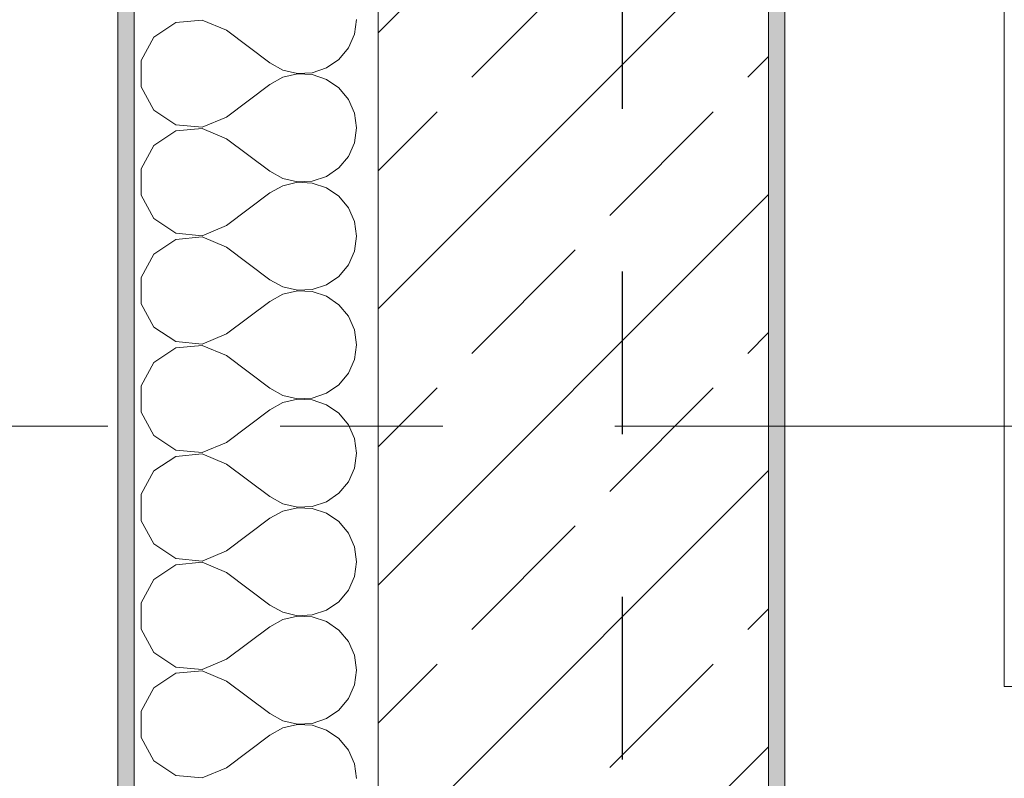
# Model space of a CAD drawing. Header units: metres. Extents: x -4 to 100, y -11 to 17.
# Tile 85 of 256: x -0.235 to 0.37, y 12.934 to 13.4. Entities that reach past the tile are written whole.
import ezdxf

# ---------------------------------------------------------------- set-up
doc = ezdxf.new("R2010")
doc.units = ezdxf.units.M
doc.header["$MEASUREMENT"] = 0
doc.linetypes.add('Punktlinie eng', pattern=[0.0375, 0.0125, -0.025])
doc.linetypes.add('Strichlinie doppelt', pattern=[0.546806, 0.264583, -0.105833, 0.070556, -0.105833])
for name, color, linetype in [('152 - Bemaßung_ Beschriftung.Ausbau', 7, 'Continuous'), ('208 - Marker.Detail', 7, 'Continuous'), ('451 - Universal.Achsen Raster', 7, 'Continuous'), ('603 - Struktur.Bodenplatte_ Decke Roh', 7, 'Continuous'), ('604 - Struktur.Wand Aussen', 7, 'Continuous'), ('650 - Abdeckung.Fußboden Aufbau', 7, 'Continuous')]:
    doc.layers.add(name, color=color, linetype=linetype)
doc.styles.add('ERSTELLTER_STIL_2', font='txt')
doc.dimstyles.new('ERSTELLTER_STIL__12', dxfattribs={"dimtxt": 0.1, "dimasz": 0.0532, "dimexe": 0.18, "dimexo": 0.0625, "dimgap": 0, "dimtad": 1, "dimzin": 0, "dimdsep": 46, "dimtxsty": 'ERSTELLTER_STIL_2', "dimblk": 'ARROWHEAD_2', "dimblk1": 'ARROWHEAD_2', "dimblk2": 'ARROWHEAD_2', "dimcen": 0.09, "dimse1": 1, "dimse2": 1, "dimclrd": 256, "dimclre": 256, "dimclrt": 256, "dimazin": 0, "dimtfac": 1, "dimtdec": 4, "dimtmove": 0, "dimatfit": 3, "dimfxl": 1, "dimtolj": 1, "dimtzin": 0, "dimarcsym": 0})
doc.dimstyles.new('ERSTELLTER_STIL__3', dxfattribs={"dimtxt": 0.1, "dimasz": 0.0532, "dimexe": 0.18, "dimexo": 0.0625, "dimgap": 0, "dimtad": 1, "dimzin": 0, "dimdsep": 46, "dimtxsty": 'ERSTELLTER_STIL_2', "dimblk": 'ARROWHEAD_2', "dimblk1": 'ARROWHEAD_2', "dimblk2": 'ARROWHEAD_2', "dimcen": 0.09, "dimse1": 1, "dimse2": 1, "dimclrd": 7, "dimclre": 7, "dimclrt": 7, "dimazin": 0, "dimtfac": 1, "dimtdec": 4, "dimtmove": 0, "dimatfit": 3, "dimfxl": 1, "dimtolj": 1, "dimtzin": 0, "dimarcsym": 0})
doc.dimstyles.new('ERSTELLTER_STIL__4', dxfattribs={"dimtxt": 0.1, "dimasz": 0.0532, "dimexe": 0.18, "dimexo": 0.0625, "dimgap": 0, "dimtad": 1, "dimzin": 0, "dimdsep": 46, "dimtxsty": 'ERSTELLTER_STIL_2', "dimblk": 'ARROWHEAD_2', "dimblk1": 'ARROWHEAD_2', "dimblk2": 'ARROWHEAD_2', "dimcen": 0.09, "dimse1": 1, "dimse2": 1, "dimclrd": 7, "dimclre": 7, "dimclrt": 7, "dimazin": 0, "dimtfac": 1, "dimtdec": 4, "dimtmove": 2, "dimatfit": 3, "dimfxl": 1, "dimtolj": 1, "dimtzin": 0, "dimarcsym": 0})
doc.dimstyles.new('ERSTELLTER_STIL__5', dxfattribs={"dimtxt": 0.1, "dimasz": 0.0532, "dimexe": 0.18, "dimexo": 0.0625, "dimgap": 0, "dimtad": 1, "dimtih": 1, "dimtoh": 1, "dimzin": 0, "dimdsep": 46, "dimtxsty": 'ERSTELLTER_STIL_2', "dimblk": 'ARROWHEAD_2', "dimblk1": 'ARROWHEAD_2', "dimblk2": 'ARROWHEAD_2', "dimcen": 0.09, "dimse1": 1, "dimse2": 1, "dimclrd": 7, "dimclre": 7, "dimclrt": 7, "dimazin": 0, "dimtfac": 1, "dimtdec": 4, "dimtmove": 0, "dimatfit": 3, "dimfxl": 1, "dimtolj": 1, "dimtzin": 0, "dimarcsym": 0})

# ---------------------------------------------------------------- blocks, each defined once
blk = doc.blocks.new('*X58')
at = {"layer": '604 - Struktur.Wand Aussen', "color": 7, "linetype": 'Continuous', "lineweight": 5}
for p, q in [((-0.13947, 13.39808), (-0.15299, 13.3891)), ((-0.1233, 13.39962), (-0.13947, 13.39808)), ((-0.10833, 13.39333), (-0.1233, 13.39962)), ((-0.0296, 13.39089), (-0.02833, 13.4)), ((-0.10833, 13.39333), (-0.08167, 13.37333)), ((-0.15299, 13.3891), (-0.16066, 13.37479)), ((-0.03331, 13.38248), (-0.0296, 13.39089)), ((-0.03918, 13.37539), (-0.03331, 13.38248)), ((-0.16066, 13.37479), (-0.16066, 13.35855)), ((-0.08167, 13.37333), (-0.07362, 13.36888)), ((-0.04676, 13.37019), (-0.03918, 13.37539)), ((-0.07362, 13.36888), (-0.06466, 13.3668)), ((-0.06466, 13.3668), (-0.05547, 13.36725)), ((-0.05547, 13.36725), (-0.04676, 13.37019)), ((-0.07362, 13.36445), (-0.08167, 13.36)), ((-0.06466, 13.36653), (-0.07362, 13.36445)), ((-0.05547, 13.36609), (-0.06466, 13.36653)), ((-0.04676, 13.36315), (-0.05547, 13.36609)), ((-0.03918, 13.35794), (-0.04676, 13.36315)), ((-0.16066, 13.35855), (-0.15299, 13.34424)), ((-0.10833, 13.34), (-0.08167, 13.36)), ((-0.03331, 13.35086), (-0.03918, 13.35794)), ((-0.0296, 13.34244), (-0.03331, 13.35086)), ((-0.15299, 13.34424), (-0.13947, 13.33525)), ((-0.1233, 13.33371), (-0.10833, 13.34)), ((-0.02833, 13.33333), (-0.0296, 13.34244)), ((-0.13947, 13.33142), (-0.15299, 13.32243)), ((-0.13947, 13.33525), (-0.1233, 13.33371)), ((-0.1233, 13.33295), (-0.13947, 13.33142)), ((-0.10833, 13.32667), (-0.1233, 13.33295)), ((-0.0296, 13.32422), (-0.02833, 13.33333)), ((-0.10833, 13.32667), (-0.08167, 13.30667)), ((-0.15299, 13.32243), (-0.16066, 13.30812)), ((-0.03331, 13.31581), (-0.0296, 13.32422)), ((-0.03918, 13.30873), (-0.03331, 13.31581)), ((-0.16066, 13.30812), (-0.16066, 13.29188)), ((-0.08167, 13.30667), (-0.07362, 13.30222)), ((-0.04676, 13.30352), (-0.03918, 13.30873)), ((-0.07362, 13.30222), (-0.06466, 13.30013)), ((-0.06466, 13.30013), (-0.05547, 13.30058)), ((-0.05547, 13.30058), (-0.04676, 13.30352)), ((-0.07362, 13.29778), (-0.08167, 13.29333)), ((-0.06466, 13.29987), (-0.07362, 13.29778)), ((-0.05547, 13.29942), (-0.06466, 13.29987)), ((-0.04676, 13.29648), (-0.05547, 13.29942)), ((-0.03918, 13.29127), (-0.04676, 13.29648)), ((-0.16066, 13.29188), (-0.15299, 13.27757)), ((-0.10833, 13.27333), (-0.08167, 13.29333)), ((-0.03331, 13.28419), (-0.03918, 13.29127)), ((-0.0296, 13.27578), (-0.03331, 13.28419)), ((-0.15299, 13.27757), (-0.13947, 13.26858)), ((-0.1233, 13.26705), (-0.10833, 13.27333)), ((-0.02833, 13.26667), (-0.0296, 13.27578)), ((-0.13947, 13.26475), (-0.15299, 13.25576)), ((-0.13947, 13.26858), (-0.1233, 13.26705)), ((-0.1233, 13.26629), (-0.13947, 13.26475)), ((-0.10833, 13.26), (-0.1233, 13.26629)), ((-0.0296, 13.25756), (-0.02833, 13.26667)), ((-0.10833, 13.26), (-0.08167, 13.24)), ((-0.15299, 13.25576), (-0.16066, 13.24145)), ((-0.03331, 13.24914), (-0.0296, 13.25756)), ((-0.03918, 13.24206), (-0.03331, 13.24914)), ((-0.16066, 13.24145), (-0.16066, 13.22521)), ((-0.08167, 13.24), (-0.07362, 13.23555)), ((-0.04676, 13.23685), (-0.03918, 13.24206)), ((-0.07362, 13.23555), (-0.06466, 13.23347)), ((-0.06466, 13.23347), (-0.05547, 13.23391)), ((-0.05547, 13.23391), (-0.04676, 13.23685)), ((-0.07362, 13.23112), (-0.08167, 13.22667)), ((-0.06466, 13.2332), (-0.07362, 13.23112)), ((-0.05547, 13.23275), (-0.06466, 13.2332)), ((-0.04676, 13.22981), (-0.05547, 13.23275)), ((-0.03918, 13.22461), (-0.04676, 13.22981)), ((-0.16066, 13.22521), (-0.15299, 13.2109)), ((-0.10833, 13.20667), (-0.08167, 13.22667)), ((-0.03331, 13.21752), (-0.03918, 13.22461)), ((-0.0296, 13.20911), (-0.03331, 13.21752)), ((-0.15299, 13.2109), (-0.13947, 13.20192)), ((-0.1233, 13.20038), (-0.10833, 13.20667)), ((-0.02833, 13.2), (-0.0296, 13.20911)), ((-0.13947, 13.19808), (-0.15299, 13.1891)), ((-0.13947, 13.20192), (-0.1233, 13.20038)), ((-0.1233, 13.19962), (-0.13947, 13.19808)), ((-0.10833, 13.19333), (-0.1233, 13.19962)), ((-0.0296, 13.19089), (-0.02833, 13.2)), ((-0.10833, 13.19333), (-0.08167, 13.17333)), ((-0.15299, 13.1891), (-0.16066, 13.17479)), ((-0.03331, 13.18248), (-0.0296, 13.19089)), ((-0.03918, 13.17539), (-0.03331, 13.18248)), ((-0.16066, 13.17479), (-0.16066, 13.15855)), ((-0.08167, 13.17333), (-0.07362, 13.16888)), ((-0.04676, 13.17019), (-0.03918, 13.17539)), ((-0.07362, 13.16888), (-0.06466, 13.1668)), ((-0.06466, 13.1668), (-0.05547, 13.16725)), ((-0.05547, 13.16725), (-0.04676, 13.17019)), ((-0.07362, 13.16445), (-0.08167, 13.16)), ((-0.06466, 13.16653), (-0.07362, 13.16445)), ((-0.05547, 13.16609), (-0.06466, 13.16653)), ((-0.04676, 13.16315), (-0.05547, 13.16609)), ((-0.03918, 13.15794), (-0.04676, 13.16315)), ((-0.16066, 13.15855), (-0.15299, 13.14424)), ((-0.10833, 13.14), (-0.08167, 13.16)), ((-0.03331, 13.15086), (-0.03918, 13.15794)), ((-0.0296, 13.14244), (-0.03331, 13.15086)), ((-0.15299, 13.14424), (-0.13947, 13.13525)), ((-0.1233, 13.13371), (-0.10833, 13.14)), ((-0.02833, 13.13333), (-0.0296, 13.14244)), ((-0.13947, 13.13142), (-0.15299, 13.12243)), ((-0.13947, 13.13525), (-0.1233, 13.13371)), ((-0.1233, 13.13295), (-0.13947, 13.13142)), ((-0.10833, 13.12667), (-0.1233, 13.13295)), ((-0.0296, 13.12422), (-0.02833, 13.13333)), ((-0.10833, 13.12667), (-0.08167, 13.10667)), ((-0.15299, 13.12243), (-0.16066, 13.10812)), ((-0.03331, 13.11581), (-0.0296, 13.12422)), ((-0.03918, 13.10873), (-0.03331, 13.11581)), ((-0.16066, 13.10812), (-0.16066, 13.09188)), ((-0.08167, 13.10667), (-0.07362, 13.10222)), ((-0.04676, 13.10352), (-0.03918, 13.10873)), ((-0.07362, 13.10222), (-0.06466, 13.10013)), ((-0.05547, 13.10058), (-0.04676, 13.10352)), ((-0.07362, 13.09778), (-0.08167, 13.09333)), ((-0.06466, 13.09987), (-0.07362, 13.09778)), ((-0.06466, 13.10013), (-0.05547, 13.10058)), ((-0.05547, 13.09942), (-0.06466, 13.09987)), ((-0.04676, 13.09648), (-0.05547, 13.09942)), ((-0.03918, 13.09127), (-0.04676, 13.09648)), ((-0.16066, 13.09188), (-0.15299, 13.07757)), ((-0.10833, 13.07333), (-0.08167, 13.09333)), ((-0.03331, 13.08419), (-0.03918, 13.09127)), ((-0.0296, 13.07578), (-0.03331, 13.08419)), ((-0.15299, 13.07757), (-0.13947, 13.06858)), ((-0.1233, 13.06705), (-0.10833, 13.07333)), ((-0.02833, 13.06667), (-0.0296, 13.07578)), ((-0.13947, 13.06475), (-0.15299, 13.05576)), ((-0.13947, 13.06858), (-0.1233, 13.06705)), ((-0.1233, 13.06629), (-0.13947, 13.06475)), ((-0.10833, 13.06), (-0.1233, 13.06629)), ((-0.0296, 13.05756), (-0.02833, 13.06667)), ((-0.10833, 13.06), (-0.08167, 13.04)), ((-0.15299, 13.05576), (-0.16066, 13.04145)), ((-0.03331, 13.04914), (-0.0296, 13.05756)), ((-0.03918, 13.04206), (-0.03331, 13.04914)), ((-0.16066, 13.04145), (-0.16066, 13.02521)), ((-0.04676, 13.03685), (-0.03918, 13.04206)), ((-0.08167, 13.04), (-0.07362, 13.03555)), ((-0.07362, 13.03555), (-0.06466, 13.03347)), ((-0.05547, 13.03391), (-0.04676, 13.03685)), ((-0.07362, 13.03112), (-0.08167, 13.02667)), ((-0.06466, 13.0332), (-0.07362, 13.03112)), ((-0.06466, 13.03347), (-0.05547, 13.03391)), ((-0.05547, 13.03275), (-0.06466, 13.0332)), ((-0.04676, 13.02981), (-0.05547, 13.03275)), ((-0.03918, 13.02461), (-0.04676, 13.02981)), ((-0.16066, 13.02521), (-0.15299, 13.0109)), ((-0.10833, 13.00667), (-0.08167, 13.02667)), ((-0.03331, 13.01752), (-0.03918, 13.02461)), ((-0.0296, 13.00911), (-0.03331, 13.01752)), ((-0.15299, 13.0109), (-0.13947, 13.00192)), ((-0.1233, 13.00038), (-0.10833, 13.00667)), ((-0.02833, 13), (-0.0296, 13.00911)), ((-0.13947, 12.99808), (-0.15299, 12.9891)), ((-0.13947, 13.00192), (-0.1233, 13.00038)), ((-0.1233, 12.99962), (-0.13947, 12.99808)), ((-0.10833, 12.99333), (-0.1233, 12.99962)), ((-0.0296, 12.99089), (-0.02833, 13)), ((-0.10833, 12.99333), (-0.08167, 12.97333)), ((-0.15299, 12.9891), (-0.16066, 12.97479)), ((-0.03331, 12.98248), (-0.0296, 12.99089)), ((-0.03918, 12.97539), (-0.03331, 12.98248)), ((-0.16066, 12.97479), (-0.16066, 12.95855)), ((-0.04676, 12.97019), (-0.03918, 12.97539)), ((-0.08167, 12.97333), (-0.07362, 12.96888)), ((-0.07362, 12.96888), (-0.06466, 12.9668)), ((-0.05547, 12.96725), (-0.04676, 12.97019)), ((-0.07362, 12.96445), (-0.08167, 12.96)), ((-0.06466, 12.96653), (-0.07362, 12.96445)), ((-0.06466, 12.9668), (-0.05547, 12.96725)), ((-0.05547, 12.96609), (-0.06466, 12.96653)), ((-0.04676, 12.96315), (-0.05547, 12.96609)), ((-0.03918, 12.95794), (-0.04676, 12.96315)), ((-0.16066, 12.95855), (-0.15299, 12.94424)), ((-0.10833, 12.94), (-0.08167, 12.96)), ((-0.03331, 12.95086), (-0.03918, 12.95794)), ((-0.0296, 12.94244), (-0.03331, 12.95086)), ((-0.15299, 12.94424), (-0.13947, 12.93525)), ((-0.1233, 12.93371), (-0.10833, 12.94)), ((-0.02833, 12.93333), (-0.0296, 12.94244)), ((-0.13947, 12.93525), (-0.1233, 12.93371))]:
    blk.add_line(p, q, dxfattribs=at)
blk = doc.blocks.new('*D279')
at = {"layer": '152 - Bemaßung_ Beschriftung.Ausbau', "color": 160, "linetype": 'Continuous', "lineweight": 5, "true_color": 0x3232ff}
for p, q in [((-3.21, 13.71521), (-3.14, 13.67479)), ((-3.1225, 13.695), (-3.2275, 13.695)), ((-3.175, 13.14998), (-3.175, 13.695)), ((-3.21, 13.17019), (-3.14, 13.12978)), ((-3.1225, 13.14998), (-3.2275, 13.14998))]:
    blk.add_line(p, q, dxfattribs=at)
at = {"layer": '152 - Bemaßung_ Beschriftung.Ausbau', "color": 160, "lineweight": 5, "true_color": 0x3232ff, "char_height": 0.1, "attachment_point": 7, "rotation": 90, "style": 'ERSTELLTER_STIL_2'}
for s, insert in [('\\A1;{\\pql;\\fArial|b0|i0|c0|p38;15}', (-3.1845, 13.69489)), ('\\A1;{\\pql;\\fArial|b0|i0|c0|p38;54\\fArial|b0|i0|c0|p38;\\A1{\\H.66x;\\S5^  ;}}', (-3.19335, 13.32156))]:
    blk.add_mtext(s, dxfattribs=dict(at, insert=insert))
blk = doc.blocks.new('ARROWHEAD_2')
at = {"color": 0, "linetype": 'Continuous', "lineweight": 0}
for p, q in [((-0.378, -0.655), (0.378, 0.655)), ((0, 0), (-1, 0))]:
    blk.add_line(p, q, dxfattribs=at)
blk = doc.blocks.new('*D318')
at = {"layer": '152 - Bemaßung_ Beschriftung.Ausbau', "color": 7, "linetype": 'Continuous', "lineweight": 5}
for p, q in [((0.225, 15.3025), (0.225, 15.4075)), ((0.24521, 15.39), (0.20479, 15.32)), ((4.0652, 15.39), (4.02478, 15.32)), ((-0.015, 15.355), (0.225, 15.355)), ((0.225, 15.355), (4.04499, 15.355))]:
    blk.add_line(p, q, dxfattribs=at)
at = {"layer": '152 - Bemaßung_ Beschriftung.Ausbau', "color": 7, "lineweight": 5, "char_height": 0.1, "attachment_point": 7, "style": 'ERSTELLTER_STIL_2'}
for s, insert in [('\\A1;{\\pql;\\fArial|b0|i0|c0|p38;3,82}', (1.92608, 15.375)), ('\\A1;{\\pql;\\fArial|b0|i0|c0|p38;15}', (3.87299, 15.375))]:
    blk.add_mtext(s, dxfattribs=dict(at, insert=insert))
blk = doc.blocks.new('*D319')
at = {"layer": '152 - Bemaßung_ Beschriftung.Ausbau', "color": 7, "linetype": 'Continuous', "lineweight": 5}
for p, q in [((4.04499, 15.3025), (4.04499, 15.4075)), ((4.0652, 15.39), (4.02478, 15.32)), ((4.2152, 15.39), (4.17478, 15.32)), ((0.225, 15.355), (4.04499, 15.355)), ((4.04499, 15.355), (4.19499, 15.355))]:
    blk.add_line(p, q, dxfattribs=at)
blk = doc.blocks.new('*D416')
at = {"layer": '152 - Bemaßung_ Beschriftung.Ausbau', "color": 7, "linetype": 'Continuous', "lineweight": 5}
for p, q in [((-1.21, 13.71521), (-1.14, 13.67479)), ((-1.175, 7.895), (-1.175, 13.695)), ((-1.21, 7.91521), (-1.14, 7.87479)), ((-1.1225, 7.895), (-1.2275, 7.895)), ((-1.175, 6.105), (-1.175, 7.895))]:
    blk.add_line(p, q, dxfattribs=at)
at = {"layer": '152 - Bemaßung_ Beschriftung.Ausbau', "color": 7, "lineweight": 5, "insert": (-1.195, 10.66197), "char_height": 0.1, "attachment_point": 7, "rotation": 90, "style": 'ERSTELLTER_STIL_2'}
blk.add_mtext('\\A1;{\\pql;\\fArial|b0|i0|c0|p38;5,80}', dxfattribs=at)
blk = doc.blocks.new('*D417')
at = {"layer": '152 - Bemaßung_ Beschriftung.Ausbau', "color": 7, "linetype": 'Continuous', "lineweight": 5}
for p, q in [((-1.175, 13.845), (-1.175, 13.87923)), ((-1.14, 13.82479), (-1.21, 13.86521)), ((-1.1225, 13.845), (-1.2275, 13.845)), ((-1.175, 13.695), (-1.175, 13.845)), ((-1.21, 13.71521), (-1.14, 13.67479)), ((-1.1225, 13.695), (-1.2275, 13.695)), ((-1.175, 7.895), (-1.175, 13.695))]:
    blk.add_line(p, q, dxfattribs=at)
at = {"layer": '152 - Bemaßung_ Beschriftung.Ausbau', "color": 7, "lineweight": 5, "insert": (-1.1845, 13.69767), "char_height": 0.1, "attachment_point": 7, "rotation": 90, "style": 'ERSTELLTER_STIL_2'}
blk.add_mtext('\\A1;{\\pql;\\fArial|b0|i0|c0|p38;15}', dxfattribs=at)
blk = doc.blocks.new('*D424')
at = {"layer": '152 - Bemaßung_ Beschriftung.Ausbau', "color": 7, "linetype": 'Continuous', "lineweight": 5}
for p, q in [((-1.71, 13.47521), (-1.64, 13.43479)), ((-1.675, 8.22748), (-1.675, 13.455)), ((-1.71, 8.24769), (-1.64, 8.20728)), ((-1.6225, 8.22748), (-1.7275, 8.22748)), ((-1.675, 8.07748), (-1.675, 8.22748))]:
    blk.add_line(p, q, dxfattribs=at)
at = {"layer": '152 - Bemaßung_ Beschriftung.Ausbau', "color": 7, "lineweight": 5, "insert": (-1.67559, 10.65813), "char_height": 0.1, "attachment_point": 7, "rotation": 90, "style": 'ERSTELLTER_STIL_2'}
blk.add_mtext('\\A1;{\\pql;\\fArial|b0|i0|c0|p38;5,22\\fArial|b0|i0|c0|p38;\\A1{\\H.66x;\\S75^  ;}}', dxfattribs=at)
blk = doc.blocks.new('*D425')
at = {"layer": '152 - Bemaßung_ Beschriftung.Ausbau', "color": 7, "linetype": 'Continuous', "lineweight": 5}
for p, q in [((-1.71, 13.71521), (-1.64, 13.67479)), ((-1.675, 13.455), (-1.675, 13.695)), ((-1.71, 13.47521), (-1.64, 13.43479)), ((-1.6225, 13.455), (-1.7275, 13.455)), ((-1.675, 8.22748), (-1.675, 13.455))]:
    blk.add_line(p, q, dxfattribs=at)
at = {"layer": '152 - Bemaßung_ Beschriftung.Ausbau', "color": 7, "lineweight": 5, "insert": (-1.695, 13.49911), "char_height": 0.1, "attachment_point": 7, "rotation": 90, "style": 'ERSTELLTER_STIL_2'}
blk.add_mtext('\\A1;{\\pql;\\fArial|b0|i0|c0|p38;24}', dxfattribs=at)
blk = doc.blocks.new('*D435')
at = {"layer": '152 - Bemaßung_ Beschriftung.Ausbau', "color": 7, "linetype": 'Continuous', "lineweight": 5}
for p, q in [((-2.21, 13.02019), (-2.14, 12.97978)), ((-2.175, 8.49998), (-2.175, 12.99998)), ((-2.21, 8.52019), (-2.14, 8.47978)), ((-2.1225, 8.49998), (-2.2275, 8.49998)), ((-2.175, 8.09998), (-2.175, 8.49998))]:
    blk.add_line(p, q, dxfattribs=at)
at = {"layer": '152 - Bemaßung_ Beschriftung.Ausbau', "color": 7, "lineweight": 5, "insert": (-2.195, 10.61695), "char_height": 0.1, "attachment_point": 7, "rotation": 90, "style": 'ERSTELLTER_STIL_2'}
blk.add_mtext('\\A1;{\\pql;\\fArial|b0|i0|c0|p38;4,50}', dxfattribs=at)
blk = doc.blocks.new('*D436')
at = {"layer": '152 - Bemaßung_ Beschriftung.Ausbau', "color": 7, "linetype": 'Continuous', "lineweight": 5}
for p, q in [((-2.21, 13.47521), (-2.14, 13.43479)), ((-2.14, 13.42978), (-2.21, 13.47019)), ((-2.175, 12.99998), (-2.175, 13.44998)), ((-2.21, 13.02019), (-2.14, 12.97978)), ((-2.1225, 12.99998), (-2.2275, 12.99998)), ((-2.175, 8.49998), (-2.175, 12.99998))]:
    blk.add_line(p, q, dxfattribs=at)
at = {"layer": '152 - Bemaßung_ Beschriftung.Ausbau', "color": 7, "lineweight": 5, "char_height": 0.1, "attachment_point": 7, "rotation": 90, "style": 'ERSTELLTER_STIL_2'}
for s, insert in [('\\A1;{\\pql;\\fArial|b0|i0|c0|p38;0\\fArial|b0|i0|c0|p38;\\A1{\\H.66x;\\S5^  ;}}', (-2.19335, 13.30378)), ('\\A1;{\\pql;\\fArial|b0|i0|c0|p38;45}', (-2.195, 13.08611))]:
    blk.add_mtext(s, dxfattribs=dict(at, insert=insert))
blk = doc.blocks.new('*D437')
at = {"layer": '152 - Bemaßung_ Beschriftung.Ausbau', "color": 7, "linetype": 'Continuous', "lineweight": 5}
for p, q in [((-2.21, 13.47521), (-2.14, 13.43479)), ((-2.14, 13.42978), (-2.21, 13.47019)), ((-2.175, 13.44998), (-2.175, 13.455)), ((-2.1225, 13.44998), (-2.2275, 13.44998)), ((-2.175, 12.99998), (-2.175, 13.44998))]:
    blk.add_line(p, q, dxfattribs=at)
blk = doc.blocks.new('*D440')
at = {"layer": '152 - Bemaßung_ Beschriftung.Ausbau', "color": 7, "linetype": 'Continuous', "lineweight": 5}
for p, q in [((-2.675, 13.845), (-2.675, 13.87923)), ((-2.64, 13.82479), (-2.71, 13.86521)), ((-2.6225, 13.845), (-2.7275, 13.845)), ((-2.675, -0.145), (-2.675, 13.845)), ((-2.71, -0.12479), (-2.64, -0.16521)), ((-2.6225, -0.145), (-2.7275, -0.145)), ((-2.675, -0.17923), (-2.675, -0.145))]:
    blk.add_line(p, q, dxfattribs=at)
at = {"layer": '152 - Bemaßung_ Beschriftung.Ausbau', "color": 7, "lineweight": 5, "insert": (-2.695, 6.67903), "char_height": 0.1, "attachment_point": 7, "rotation": 90, "style": 'ERSTELLTER_STIL_2'}
blk.add_mtext('\\A1;{\\pql;\\fArial|b0|i0|c0|p38;13,99}', dxfattribs=at)

msp = doc.modelspace()

# ---------------------------------------------------------------- hatches: boundary and pattern name
at = {"layer": '604 - Struktur.Wand Aussen', "linetype": 'Continuous', "lineweight": 0, "true_color": 0x000000}
h = msp.add_hatch(dxfattribs=at)
h.set_pattern_fill('Verputz_0001', color=18, style=0, pattern_type=2)
h.set_pattern_definition([(0, (0, 0), (0, 0.08660254), [0, -0.05]), (0, (0.025, 0.0433), (0, 0.08660254), [0, -0.05])])
h.paths.add_polyline_path([(-0.165, 13.845), (-0.175, 13.845), (-0.175, 7.895), (-0.165, 7.895)])
h = msp.add_hatch(dxfattribs=at)
h.set_pattern_fill('Beton__Stahlbeton_0001', color=18, style=0, pattern_type=2)
h.set_pattern_definition([(45, (0, 0), (-0.0848528, 0.0848528), []), (45, (-0.04243, 0.04243), (-0.0848528, 0.0848528), [0.09, -0.03])])
h.paths.add_polyline_path([(-0.015, 13.455), (-0.015, 7.895), (0.105, 7.895), (0.175, 7.895), (0.225, 7.895), (0.225, 13.455)])
h = msp.add_hatch(dxfattribs=at)
h.set_pattern_fill('Gips_0001', color=18, style=0, pattern_type=2)
h.set_pattern_definition([(45, (0, 0), (-0.01767767, 0.01767767), [0, -0.025])])
h.paths.add_polyline_path([(0.235, 8.50998), (0.235, 13.445), (0.225, 13.445), (0.225, 8.50998)])

# ---------------------------------------------------------------- linework, layer by layer
at = {"layer": '208 - Marker.Detail', "color": 30, "linetype": 'Punktlinie eng', "lineweight": 25, "true_color": 0xff6e00}
msp.add_line((0.135, 13.445), (0.135, 12.68998), dxfattribs=at)
at = {"layer": '451 - Universal.Achsen Raster', "color": 160, "linetype": 'Strichlinie doppelt', "lineweight": 9, "true_color": 0x3232ff}
msp.add_line((64.93502, 13.14998), (-3.175, 13.14998), dxfattribs=at)
at = {"layer": '603 - Struktur.Bodenplatte_ Decke Roh', "color": 7, "linetype": 'Continuous', "lineweight": 18, "flags": 128}
msp.add_lwpolyline([(-0.015, 13.695), (-0.015, 0.005), (43.89, 0.005)], dxfattribs=at)
at = {"layer": '604 - Struktur.Wand Aussen', "color": 7, "linetype": 'Continuous', "lineweight": 5}
msp.add_line((-0.165, 13.705), (-0.165, 7.895), dxfattribs=at)
at = {"layer": '604 - Struktur.Wand Aussen', "color": 7, "linetype": 'Continuous', "lineweight": 13}
for p, q in [((-0.015, 13.455), (-0.015, 7.895)), ((0.225, 8.50998), (0.225, 13.455))]:
    msp.add_line(p, q, dxfattribs=at)
at = {"layer": '604 - Struktur.Wand Aussen', "color": 7, "linetype": 'Continuous', "lineweight": 5, "flags": 128}
for points in [[(-0.175, 13.855), (-0.175, 7.895)], [(0.235, 8.50998), (0.235, 13.445)]]:
    msp.add_lwpolyline(points, dxfattribs=at)
at = {"layer": '650 - Abdeckung.Fußboden Aufbau', "color": 7, "linetype": 'Continuous', "lineweight": 13, "flags": 128}
msp.add_lwpolyline([(4.04499, 8.22748), (4.04499, 12.98998), (3.96999, 12.98998), (3.96999, 13.445), (0.68999, 13.445), (0.68999, 12.98998), (0.36999, 12.98998), (0.36999, 13.445), (0.235, 13.445), (0.235, 8.50998)], dxfattribs=at)

# ---------------------------------------------------------------- block references
at = {"layer": '604 - Struktur.Wand Aussen', "color": 7, "lineweight": 18}
msp.add_blockref('*X58', (0, 0), dxfattribs=at)

# ---------------------------------------------------------------- dimensions: what is measured, and where the dimension line sits
at = {"layer": '152 - Bemaßung_ Beschriftung.Ausbau', "color": 7, "linetype": 'Continuous', "lineweight": 5}
for base, p1, p2, picture, middle in [((4.04499, 15.355), (0.225, 13.455), (4.04499, 10.60873), '*D318', (2.05596, 15.425)), ((4.19499, 15.355), (4.04499, 10.60873), (4.19499, 10.60873), '*D319', (3.94922, 15.425))]:
    dim = msp.add_linear_dim(base=base, p1=p1, p2=p2, angle=0, dimstyle='ERSTELLTER_STIL__5', dxfattribs=at)
    dim.commit()
    dim.dimension.update_dxf_attribs({"geometry": picture, "text_midpoint": middle, "dimtype": 160})
for base, p1, p2, dimstyle, picture, middle in [((-2.675, 13.845), (-0.165, -0.145), (-0.165, 13.845), 'ERSTELLTER_STIL__3', '*D440', (-2.745, 6.84703)), ((-1.175, 13.845), (-0.015, 13.695), (-0.165, 13.845), 'ERSTELLTER_STIL__4', '*D417', (-1.2345, 13.77391)), ((-1.675, 13.695), (0.225, 13.455), (-0.015, 13.695), 'ERSTELLTER_STIL__3', '*D425', (-1.745, 13.57535)), ((-1.175, 13.695), (0.105, 7.895), (-0.015, 13.695), 'ERSTELLTER_STIL__3', '*D416', (-1.245, 10.79185)), ((-2.175, 13.44998), (0.37999, 12.99998), (0.37999, 13.44998), 'ERSTELLTER_STIL__3', '*D436', (-2.245, 13.16235)), ((-2.175, 13.455), (0.37999, 13.44998), (0.225, 13.455), 'ERSTELLTER_STIL__3', '*D437', (-2.245, 13.47696)), ((-1.675, 13.455), (5.76624, 8.22748), (0.225, 13.455), 'ERSTELLTER_STIL__3', '*D424', (-1.745, 10.96119)), ((-2.175, 12.99998), (0.67999, 8.49998), (0.37999, 12.99998), 'ERSTELLTER_STIL__3', '*D435', (-2.245, 10.74684))]:
    dim = msp.add_linear_dim(base=base, p1=p1, p2=p2, angle=90, dimstyle=dimstyle, dxfattribs=at)
    dim.commit()
    dim.dimension.update_dxf_attribs({"geometry": picture, "text_midpoint": middle, "dimtype": 160, "text_rotation": 90})
at = {"layer": '152 - Bemaßung_ Beschriftung.Ausbau', "color": 160, "linetype": 'Continuous', "lineweight": 5, "true_color": 0x3232ff}
dim = msp.add_linear_dim(base=(-3.175, 13.695), p1=(-3.425, 13.14998), p2=(-0.015, 13.695), angle=90, dimstyle='ERSTELLTER_STIL__12', dxfattribs=at)
dim.commit()
dim.dimension.update_dxf_attribs({"geometry": '*D279', "text_midpoint": (-3.245, 13.53286), "dimtype": 160, "text_rotation": 90})

doc.saveas('drawing.dxf')
